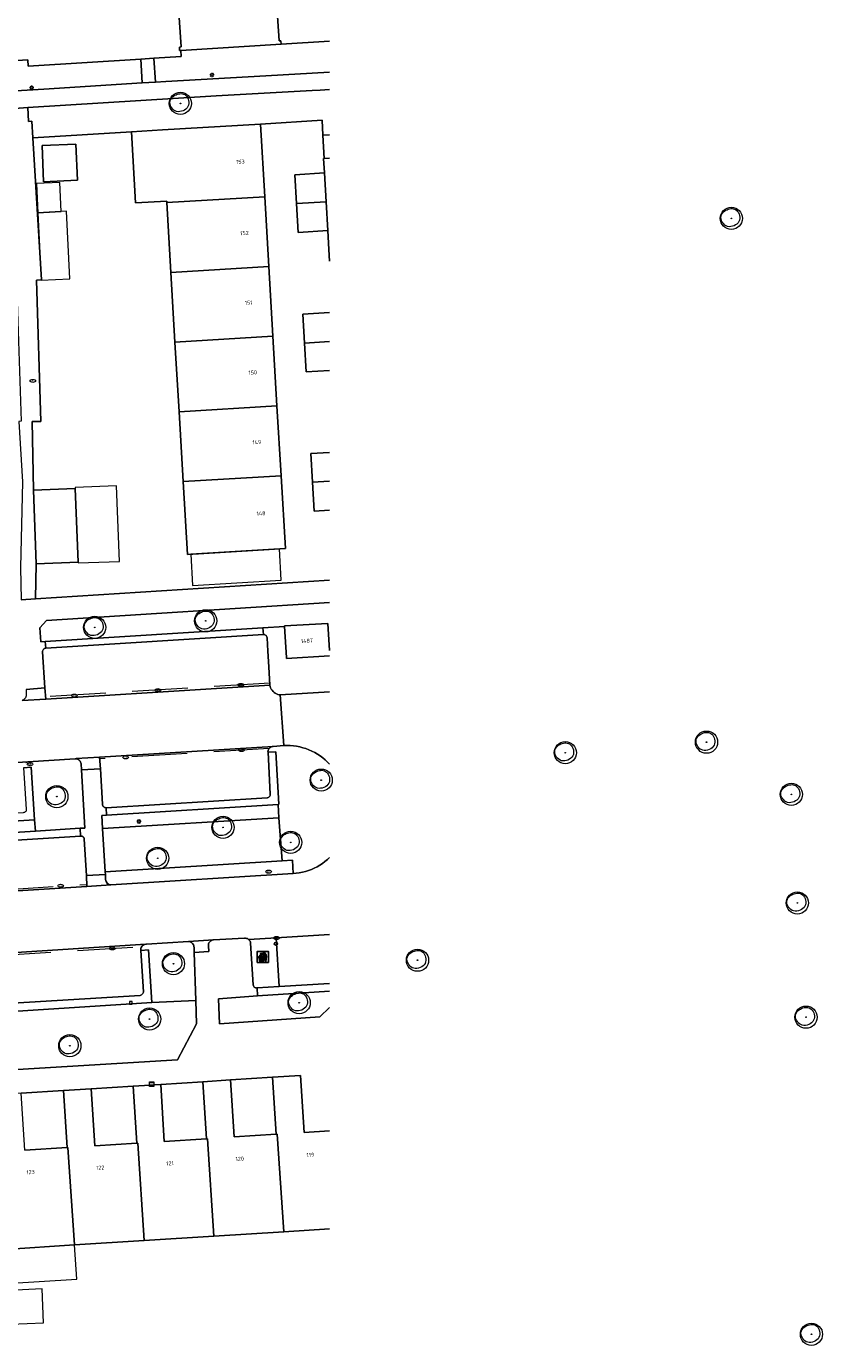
# Model space of a CAD drawing. Header units: metres. Extents: x 162108 to 162858, y 502368 to 503171.
# Tile 21 of 39: x 162766 to 162838, y 502707 to 502826. Entities that reach past the tile are written whole.
import ezdxf
from ezdxf.enums import TextEntityAlignment as Align

# ---------------------------------------------------------------- set-up
doc = ezdxf.new("R2010")
doc.units = ezdxf.units.M
doc.linetypes.add('RI-HWA-SO', pattern=[7.4, 5, -2.4])
for name, color, linetype, lineweight, true_color in [('B-PV-GR-BEPLANTING_CULTUUR_HEESTERS-GV', 7, 'Continuous', 13, 0x99cc00), ('B-PV-GR-BEPLANTING_CULTUUR_ROOS-GV', 7, 'Continuous', 18, 0x99cc00), ('B-PV-GR-STRUIK-GV', 7, 'Continuous', 13, 0x99cc00), ('B-PV-RI-HWA_GOOT_MOLGOOT-G', 150, 'RI-HWA-SO', 18, 0x007fff), ('B-WE-GR-BOOM-S', 3, 'Continuous', 18, 0x00ff00)]:
    doc.layers.add(name, color=color, linetype=linetype, lineweight=lineweight, true_color=true_color)
for name, color, linetype, lineweight in [('B-PV-IE-AFVAL APART PLAATS-S', 7, 'Continuous', 25), ('B-PV-IE-MEUBILAIR-S', 252, 'Continuous', 13), ('B-PV-OG-BEBOUWING-GV', 7, 'Continuous', 18), ('B-PV-OG-BEBOUWING-T18', 7, 'Continuous', 18), ('B-PV-OG-BEBOUWING_LUIFEL-GV', 7, 'Continuous', 18), ('B-PV-OG-BEBOUWING_OVERBOUWING-GV', 7, 'Continuous', 18), ('B-PV-OG-TERREIN_BEGROEID-GV', 7, 'Continuous', 13), ('B-PV-OG-TERREIN_ERF-GV', 252, 'Continuous', 13), ('B-PV-VH-OPENVERHARDING_BETONSTRAATSTEEN-GV', 252, 'Continuous', 13), ('B-PV-VH-OPENVERHARDING_TEGEL-GV', 252, 'Continuous', 13)]:
    doc.layers.add(name, color=color, linetype=linetype, lineweight=lineweight)
doc.styles.add('NLCS-ISO', font='NLCS-ISO.ttf')
doc.styles.add('NLCS-ISO-M200-T18', font='NLCS-ISO.ttf', dxfattribs={"height": 1.8})

# ---------------------------------------------------------------- blocks, each defined once
blk = doc.blocks.new('SIE-AFVAL APART PLAATS-SO')
h = blk.add_hatch(color=256)
h.dxf.hatch_style = 1
h.paths.add_polyline_path([(-0.09, 0.07), (-1.76, 0.07, 0.819081), (-1.79, -0.09), (-1.4, -2.19, 0.36153), (-1.37, -2.21), (-0.47, -2.21, 0.36153), (-0.44, -2.19), (-0.05, -0.09, 0.819081)])
h.paths.add_polyline_path([(-0.16, -0.1), (-0.2, -0.33), (-0.49, -0.33), (-0.47, -0.1)], flags=16)
h.paths.add_polyline_path([(-0.55, -0.1), (-0.58, -0.33), (-0.87, -0.33), (-0.87, -0.1)], flags=16)
h.paths.add_polyline_path([(-0.22, -0.42), (-0.27, -0.73), (-0.53, -0.73), (-0.5, -0.42)], flags=16)
h.paths.add_polyline_path([(-0.58, -0.42), (-0.61, -0.73), (-0.87, -0.73), (-0.87, -0.42)], flags=16)
h.paths.add_polyline_path([(-0.95, -0.1), (-0.95, -0.33), (-1.27, -0.33), (-1.29, -0.1)], flags=16)
h.paths.add_polyline_path([(-0.95, -0.42), (-0.95, -0.73), (-1.23, -0.73), (-1.26, -0.42)], flags=16)
h.paths.add_polyline_path([(-0.29, -0.83), (-0.34, -1.09), (-0.56, -1.09), (-0.54, -0.83)], flags=16)
h.paths.add_polyline_path([(-0.62, -0.83), (-0.65, -1.09), (-0.87, -1.09), (-0.87, -0.83)], flags=16)
h.paths.add_polyline_path([(-0.95, -0.83), (-0.95, -1.09), (-1.2, -1.09), (-1.22, -0.83)], flags=16)
h.paths.add_polyline_path([(-1.35, -0.33), (-1.64, -0.33), (-1.69, -0.1), (-1.37, -0.1)], flags=16)
h.paths.add_polyline_path([(-1.34, -0.42), (-1.31, -0.73), (-1.57, -0.73), (-1.63, -0.42)], flags=16)
h.paths.add_polyline_path([(-0.36, -1.18), (-0.41, -1.44), (-0.6, -1.44), (-0.57, -1.18)], flags=16)
h.paths.add_polyline_path([(-0.65, -1.18), (-0.68, -1.44), (-0.87, -1.44), (-0.87, -1.18)], flags=16)
h.paths.add_polyline_path([(-1.3, -0.83), (-1.28, -1.09), (-1.5, -1.09), (-1.55, -0.83)], flags=16)
h.paths.add_polyline_path([(-0.95, -1.18), (-0.95, -1.44), (-1.17, -1.44), (-1.19, -1.18)], flags=16)
h.paths.add_polyline_path([(-0.42, -1.53), (-0.47, -1.79), (-0.63, -1.79), (-0.6, -1.53)], flags=16)
h.paths.add_polyline_path([(-1.27, -1.18), (-1.25, -1.44), (-1.44, -1.44), (-1.49, -1.18)], flags=16)
h.paths.add_polyline_path([(-0.69, -1.53), (-0.71, -1.79), (-0.87, -1.79), (-0.87, -1.53)], flags=16)
h.paths.add_polyline_path([(-0.95, -1.53), (-0.95, -1.79), (-1.13, -1.79), (-1.16, -1.53)], flags=16)
h.paths.add_polyline_path([(-1.24, -1.53), (-1.22, -1.79), (-1.37, -1.79), (-1.42, -1.53)], flags=16)
h.paths.add_polyline_path([(-0.49, -1.89), (-0.53, -2.13), (-0.66, -2.13), (-0.64, -1.89)], flags=16)
h.paths.add_polyline_path([(-0.72, -1.89), (-0.74, -2.13), (-0.87, -2.13), (-0.87, -1.89)], flags=16)
h.paths.add_polyline_path([(-0.95, -1.89), (-0.95, -2.13), (-1.1, -2.13), (-1.12, -1.89)], flags=16)
h.paths.add_polyline_path([(-1.21, -1.89), (-1.18, -2.13), (-1.31, -2.13), (-1.35, -1.89)], flags=16)
h.paths.add_polyline_path([(-0.19, 0.78, -0.01173), (-0.3, 0.78, -0.148797), (-0.42, 1.03, -0.136076), (-0.69, 0.87), (-0.78, 0.85, -0.038293), (-1.14, 0.96), (-1.19, 0.81, -0.243822), (-1.56, 0.45, 0.344326), (-1, 0.22, -0.139345), (-0.6, 0.22, 0.618436), (-0.56, 0.27, -0.441494), (-0.47, 0.44, 0.309048)])
h.paths.add_polyline_path([(-0.49, 0.51, 0.351556), (-0.64, 0.31, 0.121061), (-1.02, 0.29, -0.288745), (-1.45, 0.42, 0.203599), (-1.12, 0.79), (-1.09, 0.87, 0.083075), (-0.28, 0.71, -0.242261)], flags=16)
h.paths.add_polyline_path([(-0.4, 0.79, -0.023345), (-0.63, 0.82, 0.07081), (-0.46, 0.9, 0.059965)], flags=16)
h.paths.add_polyline_path([(1.12, 1.48), (-1.07, 1.48, 0.860559), (-1.08, 1.42), (0.29, 1, -0.146703), (0.53, 0.28, 0.421968), (0.56, 0.25), (1.6, 0.31, 0.450293), (1.63, 0.34, 0.122241)])
h.paths.add_polyline_path([(0.26, 1.93, 1), (1.07, 1.93, 1)])
h.paths.add_polyline_path([(1.65, 0.15, 0.429303), (1.62, 0.18), (0.55, 0.23, 0.38429), (0.51, 0.2), (0.16, -2.16, 0.83726), (0.22, -2.18), (0.99, -0.78, -0.688204), (1.05, -0.78), (1.36, -2.14, 0.84934), (1.42, -2.14)])
for p, q in [((-0.09, 0.07), (-1.76, 0.07)), ((-1.4, -2.19), (-1.79, -0.09)), ((-1.37, -0.1), (-1.69, -0.1)), ((-1.64, -0.33), (-1.69, -0.1)), ((-1.64, -0.33), (-1.35, -0.33)), ((-1.63, -0.42), (-1.34, -0.42)), ((-1.57, -0.73), (-1.63, -0.42)), ((-1.57, -0.73), (-1.31, -0.73)), ((-1.55, -0.83), (-1.3, -0.83)), ((-1.5, -1.09), (-1.55, -0.83)), ((-1.5, -1.09), (-1.28, -1.09)), ((-1.49, -1.18), (-1.27, -1.18)), ((-1.44, -1.44), (-1.49, -1.18)), ((-1.44, -1.44), (-1.25, -1.44)), ((-1.42, -1.53), (-1.24, -1.53)), ((-1.37, -1.79), (-1.42, -1.53)), ((-1.37, -1.79), (-1.22, -1.79)), ((-1.37, -2.21), (-0.47, -2.21)), ((-1.31, -2.13), (-1.35, -1.89)), ((-1.35, -1.89), (-1.21, -1.89)), ((-1.31, -2.13), (-1.18, -2.13)), ((-0.95, -0.1), (-1.29, -0.1)), ((-1.27, -0.33), (-0.95, -0.33)), ((-1.26, -0.42), (-0.95, -0.42)), ((-1.23, -0.73), (-0.95, -0.73)), ((-1.22, -0.83), (-0.95, -0.83)), ((-1.2, -1.09), (-0.95, -1.09)), ((-1.19, -1.18), (-0.95, -1.18)), ((-1.17, -1.44), (-0.95, -1.44)), ((-1.16, -1.53), (-0.95, -1.53)), ((-1.13, -1.79), (-0.95, -1.79)), ((-1.12, -1.89), (-0.95, -1.89)), ((-1.1, -2.13), (-0.95, -2.13)), ((-0.95, -0.1), (-0.95, -0.33)), ((-0.95, -0.42), (-0.95, -0.73)), ((-0.95, -0.83), (-0.95, -1.09)), ((-0.95, -1.18), (-0.95, -1.44)), ((-0.95, -1.53), (-0.95, -1.79)), ((-0.95, -1.89), (-0.95, -2.13)), ((-0.87, -0.1), (-0.87, -0.33)), ((-0.55, -0.1), (-0.87, -0.1)), ((-0.87, -0.33), (-0.58, -0.33)), ((-0.87, -0.42), (-0.87, -0.73)), ((-0.87, -0.42), (-0.58, -0.42)), ((-0.87, -0.73), (-0.61, -0.73)), ((-0.87, -0.83), (-0.62, -0.83)), ((-0.87, -0.83), (-0.87, -1.09)), ((-0.87, -1.09), (-0.65, -1.09)), ((-0.87, -1.18), (-0.65, -1.18)), ((-0.87, -1.18), (-0.87, -1.44)), ((-0.87, -1.44), (-0.68, -1.44)), ((-0.87, -1.53), (-0.69, -1.53)), ((-0.87, -1.53), (-0.87, -1.79)), ((-0.87, -1.79), (-0.71, -1.79)), ((-0.87, -1.89), (-0.87, -2.13)), ((-0.87, -1.89), (-0.72, -1.89)), ((-0.87, -2.13), (-0.74, -2.13)), ((-0.66, -2.13), (-0.53, -2.13)), ((-0.64, -1.89), (-0.49, -1.89)), ((-0.63, -1.79), (-0.47, -1.79)), ((-0.6, -1.44), (-0.41, -1.44)), ((-0.6, -1.53), (-0.42, -1.53)), ((-0.57, -1.18), (-0.36, -1.18)), ((-0.56, -1.09), (-0.34, -1.09)), ((-0.54, -0.83), (-0.29, -0.83)), ((-0.53, -0.73), (-0.27, -0.73)), ((-0.53, -2.13), (-0.49, -1.89)), ((-0.5, -0.42), (-0.22, -0.42)), ((-0.49, -0.33), (-0.2, -0.33)), ((-0.16, -0.1), (-0.47, -0.1)), ((-0.47, -1.79), (-0.42, -1.53)), ((-0.44, -2.19), (-0.05, -0.09)), ((-0.41, -1.44), (-0.36, -1.18)), ((-0.34, -1.09), (-0.29, -0.83)), ((-0.27, -0.73), (-0.22, -0.42)), ((-0.2, -0.33), (-0.16, -0.1))]:
    blk.add_line(p, q)
blk.add_lwpolyline([(-2.5, -2.51), (2.5, -2.51), (2.5, 2.49), (-2.5, 2.49)], close=True)
for points in [[(-0.78, 0.85, -0.038293), (-1.14, 0.96), (-1.19, 0.81, -0.243822), (-1.56, 0.45, 0.344326), (-1, 0.22, -0.139345), (-0.6, 0.22, 0.618436), (-0.56, 0.27, -0.441494), (-0.47, 0.44, 0.309048), (-0.19, 0.78, -0.01173), (-0.3, 0.78, -0.01173)], [(-0.78, 0.85), (-0.69, 0.87, 0.136076), (-0.42, 1.03, 0.156405), (-0.29, 0.77)], [(-0.78, 0.85), (-0.69, 0.87, 0.136076), (-0.42, 1.03, 0.148797), (-0.3, 0.78, 0.148797)], [(-0.63, 0.82, 0.07081), (-0.46, 0.9, 0.059965), (-0.4, 0.79, 0.059965)], [(-0.4, 0.79, -0.023345), (-0.63, 0.82)]]:
    blk.add_lwpolyline(points, format="xyb")
for points in [[(-1.09, 0.87), (-1.12, 0.79, -0.203599), (-1.45, 0.42, 0.288745), (-1.02, 0.29, -0.121061), (-0.64, 0.31, -0.351556), (-0.49, 0.51, 0.242261), (-0.28, 0.71, -0.083075)], [(-1.07, 1.48), (1.12, 1.48, -0.122241), (1.63, 0.34, -0.450293), (1.6, 0.31), (0.56, 0.25, -0.421968), (0.53, 0.28, 0.146703), (0.29, 1), (-1.08, 1.42, -0.860559)], [(0.55, 0.23), (1.62, 0.18, -0.429303), (1.65, 0.15), (1.42, -2.14, -0.84934), (1.36, -2.14), (1.05, -0.78, 0.688204), (0.99, -0.78), (0.22, -2.18, -0.83726), (0.16, -2.16), (0.51, 0.2, -0.38429)]]:
    blk.add_lwpolyline(points, format="xyb", close=True)
for points in [[(-1.35, -0.33), (-1.37, -0.1)], [(-1.31, -0.73), (-1.34, -0.42)], [(-1.28, -1.09), (-1.3, -0.83)], [(-1.27, -0.33), (-1.29, -0.1)], [(-1.25, -1.44), (-1.27, -1.18)], [(-1.23, -0.73), (-1.26, -0.42)], [(-1.22, -1.79), (-1.24, -1.53)], [(-1.2, -1.09), (-1.22, -0.83)], [(-1.18, -2.13), (-1.21, -1.89)], [(-1.17, -1.44), (-1.19, -1.18)], [(-1.18, -2.22), (-1.18, -2.21)], [(-1.13, -1.79), (-1.16, -1.53)], [(-1.1, -2.13), (-1.12, -1.89)], [(-0.74, -2.13), (-0.72, -1.89)], [(-0.71, -1.79), (-0.69, -1.53)], [(-0.68, -1.44), (-0.65, -1.18)], [(-0.66, -2.13), (-0.64, -1.89)], [(-0.65, -1.09), (-0.62, -0.83)], [(-0.63, -1.79), (-0.6, -1.53)], [(-0.61, -0.73), (-0.58, -0.42)], [(-0.6, -1.44), (-0.57, -1.18)], [(-0.58, -0.33), (-0.55, -0.1)], [(-0.56, -1.09), (-0.54, -0.83)], [(-0.53, -0.73), (-0.5, -0.42)], [(-0.49, -0.33), (-0.47, -0.1)]]:
    blk.add_lwpolyline(points)
blk.add_circle((0.66, 1.93), 0.401)
for centre, radius, start, end in [((-1.76, -0.01), 0.0869, 90, 247.28103), ((-0.09, -0.01), 0.0869, 292.71897, 90), ((-1.37, -2.18), 0.0318, 190.49429, 270), ((-0.47, -2.18), 0.0318, 270, 349.50571)]:
    blk.add_arc(centre, radius, start, end)
blk = doc.blocks.new('SIE-MEUBILAIR_BORD_VERKEER-SO')
blk.add_lwpolyline([(-0.5625, -0.5625), (0.5625, -0.5625), (0.5625, 0.5625), (-0.5625, 0.5625)], close=True)
at = {"style": 'NLCS-ISO'}
blk.add_text('vb', height=0.75, dxfattribs=at).set_placement((0, 0), align=Align.MIDDLE_CENTER)
blk = doc.blocks.new('SIE-MEUBILAIR_KAST_TELECOM-SO')
for points in [[(-1, 1), (1, 1), (1, 0.84), (-1, 0.84)], [(-1, 0.76), (1, 0.76), (1, -1), (-1, -1)]]:
    blk.add_lwpolyline(points, close=True)
at = {"style": 'NLCS-ISO'}
blk.add_text('tele', height=0.75, dxfattribs=at).set_placement((0, 0), align=Align.MIDDLE_CENTER)
blk = doc.blocks.new('SIE-MEUBILAIR_PAAL_LICHTMAST-SO')
for points in [[(-0.62, 0), (-1, 0)], [(-0.71, 0.71), (-0.44, 0.44)], [(0, 1), (0, 0.62)], [(0.44, 0.44), (0.71, 0.71)], [(1, 0), (0.62, 0)], [(-0.71, -0.71), (-0.44, -0.44)], [(0, -0.62), (0, -1)], [(0.44, -0.44), (0.71, -0.71)]]:
    blk.add_lwpolyline(points)
blk.add_circle((0, 0), 0.5)
blk = doc.blocks.new('SIE-MEUBILAIR_PAAL_AFSLUITPAAL-SO')
blk.add_circle((0, 0), 0.75)
at = {"style": 'NLCS-ISO'}
blk.add_text('af', height=0.75, dxfattribs=at).set_placement((0, 0.05), align=Align.MIDDLE_CENTER)
blk = doc.blocks.new('SIE-MEUBILAIR_PUT_KOLK-SO')
blk.add_ellipse((0, 0), major_axis=(1.25, 0), ratio=0.54)
at = {"style": 'NLCS-ISO'}
blk.add_text('klk', height=0.75, dxfattribs=at).set_placement((0.03, 0), align=Align.MIDDLE_CENTER)
blk = doc.blocks.new('SIE-MEUBILAIR_PUT_RIOOLPUT-SO')
blk.add_ellipse((0, 0), major_axis=(1.25, 0), ratio=0.54)
at = {"style": 'NLCS-ISO'}
blk.add_text('ri', height=0.75, dxfattribs=at).set_placement((-0.04, 0.07), align=Align.MIDDLE_CENTER)
blk = doc.blocks.new('SGR-BOOM_03')
blk.add_lwpolyline([(2.39, 3.6), (2.81, 3.14), (3.17, 2.6), (3.46, 1.98), (3.66, 1.31), (3.77, 0.62), (3.77, -0.08), (3.65, -0.77), (3.39, -1.41), (3, -2), (2.49, -2.52), (1.88, -2.96), (1.21, -3.31), (0.49, -3.56), (-0.26, -3.7), (-0.99, -3.72), (-1.7, -3.6), (-2.35, -3.35), (-2.94, -2.98), (-3.46, -2.51), (-3.9, -1.97), (-4.25, -1.38), (-4.52, -0.76), (-4.68, -0.13), (-4.73, 0.48), (-4.67, 1.06), (-4.5, 1.6), (-4.24, 2.1), (-3.91, 2.55), (-3.5, 2.97), (-3.03, 3.33), (-2.53, 3.65), (-1.98, 3.92), (-1.42, 4.14), (-0.84, 4.29), (-0.26, 4.39), (0.31, 4.41), (0.87, 4.35), (1.41, 4.2), (1.92, 3.95)], close=True)
for radius in [5, 0.15]:
    blk.add_circle((0, 0), radius)

msp = doc.modelspace()

# ---------------------------------------------------------------- linework, layer by layer
at = {"layer": 'B-PV-GR-BEPLANTING_CULTUUR_HEESTERS-GV'}
for points in [[(162793.69, 502824.44), (162789.32, 502824.16), (162780.31, 502823.6), (162780.34, 502823.07), (162777.87, 502822.9)], [(162777.87, 502822.9), (162778, 502820.76), (162778.96, 502820.82), (162787.94, 502821.32), (162793.69, 502821.66)], [(162793.69, 502820.09), (162792.84, 502820.04), (162792.11, 502819.99), (162783.47, 502819.5), (162766.52, 502818.45)], [(162766.52, 502818.45), (162766.59, 502817.21), (162766.88, 502817.24), (162766.97, 502815.74), (162775.85, 502816.28), (162778.65, 502816.44), (162787.46, 502816.97), (162793.01, 502817.31), (162793.09, 502815.96), (162793.69, 502816)], [(162793.69, 502773.85), (162768.21, 502772.24), (162767.61, 502771.57), (162767.7, 502770.33), (162768.09, 502770.34)], [(162768.09, 502770.34), (162787.69, 502771.58), (162789.63, 502771.7), (162789.63, 502771.75), (162793.54, 502771.98), (162793.69, 502769.54)], [(162793.69, 502759.3), (162793.51, 502759.49), (162793.3, 502759.68), (162793.07, 502759.87), (162792.84, 502760.04), (162792.6, 502760.2), (162792.35, 502760.34), (162792.09, 502760.48), (162791.83, 502760.59), (162791.55, 502760.7), (162791.28, 502760.78), (162791, 502760.85), (162790.71, 502760.91), (162790.43, 502760.95), (162790.14, 502760.97), (162789.85, 502760.98), (162789.58, 502760.98), (162788.6, 502760.89), (162788.51, 502760.88), (162788.43, 502760.85), (162788.35, 502760.81), (162788.29, 502760.75), (162788.23, 502760.69), (162788.19, 502760.61), (162788.16, 502760.53), (162788.14, 502760.45), (162788.15, 502760.38)], [(162788.15, 502760.38), (162788.86, 502760.41), (162789.13, 502755.68), (162789.06, 502755.67), (162789.13, 502754.47), (162789.42, 502750.59), (162790.36, 502750.65), (162790.4, 502749.44), (162790.68, 502749.46), (162790.96, 502749.5), (162791.24, 502749.55), (162791.52, 502749.62), (162791.79, 502749.71), (162792.05, 502749.81), (162792.31, 502749.92), (162792.57, 502750.05), (162792.81, 502750.19), (162793.05, 502750.35), (162793.27, 502750.52), (162793.49, 502750.7), (162793.69, 502750.88)]]:
    msp.add_lwpolyline(points, dxfattribs=at)
for points in [[(162776.81, 502820.68), (162776.68, 502822.83), (162766.56, 502822.19), (162766.52, 502822.76), (162749.22, 502821.7), (162740.09, 502821.18), (162731.12, 502820.67), (162731.05, 502821.79), (162730.14, 502821.73), (162730.39, 502817.86), (162767.97, 502820.12)], [(162776.68, 502742.51), (162777.39, 502742.57), (162777.68, 502737.81), (162781.64, 502738.01), (162781.49, 502742.33), (162781.49, 502742.82), (162781.48, 502742.84), (162781.47, 502742.93), (162781.43, 502743.02), (162781.38, 502743.1), (162781.32, 502743.17), (162781.25, 502743.23), (162781.17, 502743.28), (162781.08, 502743.31), (162780.98, 502743.33), (162777.21, 502743.08), (162777.14, 502743.07), (162777.05, 502743.06), (162776.97, 502743.03), (162776.89, 502742.99), (162776.82, 502742.93), (162776.77, 502742.86), (162776.72, 502742.78), (162776.69, 502742.7), (162776.68, 502742.61), (162776.68, 502742.53)]]:
    msp.add_lwpolyline(points, close=True, dxfattribs=at)
at = {"layer": 'B-PV-GR-BEPLANTING_CULTUUR_ROOS-GV'}
for points in [[(162773.25, 502753.49), (162789.13, 502754.47), (162789.06, 502755.67), (162773.61, 502754.69), (162773.17, 502754.66)], [(162748.05, 502753.09), (162748.12, 502752.07), (162767.21, 502753.27), (162767.13, 502754.28)]]:
    msp.add_lwpolyline(points, close=True, dxfattribs=at)
at = {"layer": 'B-PV-GR-STRUIK-GV'}
msp.add_lwpolyline([(162793.69, 502738.83), (162787.21, 502738.41), (162783.69, 502738.16), (162783.79, 502735.91), (162792.82, 502736.52), (162793.69, 502737.38)], dxfattribs=at)
at = {"layer": 'B-PV-OG-BEBOUWING-GV'}
for points in [[(162780.19, 502823.59), (162780.31, 502823.6), (162789.32, 502824.16), (162789.3, 502824.48), (162789.14, 502824.47), (162788.73, 502830.71), (162779.92, 502830.13), (162780.33, 502823.92), (162780.17, 502823.91)], [(162778.65, 502816.44), (162775.85, 502816.28), (162776.22, 502809.87), (162779.03, 502810.03), (162779.04, 502809.89), (162787.85, 502810.41), (162787.46, 502816.97)], [(162767.8, 502815.03), (162767.94, 502811.78), (162770.99, 502811.91), (162770.85, 502815.16)], [(162788.21, 502804.13), (162787.85, 502810.41), (162779.04, 502809.89), (162779.41, 502803.61)], [(162788.58, 502797.85), (162788.21, 502804.13), (162779.41, 502803.61), (162779.77, 502797.33)], [(162779.77, 502797.33), (162780.14, 502791.05), (162788.95, 502791.57), (162788.58, 502797.85)], [(162789.32, 502785.29), (162788.95, 502791.57), (162780.14, 502791.05), (162780.51, 502784.77)], [(162780.51, 502784.77), (162780.9, 502778.19), (162789.71, 502778.72), (162789.32, 502785.29)], [(162767.02, 502783.98), (162767.27, 502777.35), (162771.04, 502777.49), (162770.79, 502784.13)], [(162788.96, 502725.95), (162788.89, 502725.95), (162785.1, 502725.71), (162784.77, 502730.84), (162782.27, 502730.68), (162782.62, 502725.55), (162782.69, 502725.55), (162783.28, 502716.78), (162789.56, 502717.17)], [(162763.79, 502724.35), (162763.86, 502724.36), (162764.45, 502715.58), (162770.72, 502715.98), (162770.13, 502724.76), (162770.06, 502724.75), (162766.26, 502724.51), (162765.93, 502729.64), (162763.44, 502729.48)], [(162772.22, 502730.04), (162769.72, 502729.88), (162770.06, 502724.75), (162770.13, 502724.76), (162770.72, 502715.98), (162777, 502716.38), (162776.41, 502725.16), (162776.34, 502725.15), (162772.54, 502724.91)], [(162778.48, 502730.44), (162777.82, 502730.4), (162777.52, 502730.38), (162775.99, 502730.28), (162776.34, 502725.15), (162776.41, 502725.16), (162777, 502716.38), (162783.28, 502716.78), (162782.69, 502725.55), (162782.62, 502725.55), (162778.81, 502725.31)]]:
    msp.add_lwpolyline(points, close=True, dxfattribs=at)
for points in [[(162793.23, 502812.57), (162790.55, 502812.4), (162790.7, 502809.81)], [(162793.38, 502809.96), (162793.23, 502812.57)], [(162793.38, 502809.96), (162790.7, 502809.81)], [(162790.7, 502809.81), (162793.38, 502809.96)], [(162790.7, 502809.81), (162790.85, 502807.21), (162793.53, 502807.37)], [(162793.53, 502807.37), (162793.38, 502809.96)], [(162793.69, 502799.98), (162791.27, 502799.83), (162791.42, 502797.24)], [(162793.69, 502797.37), (162791.42, 502797.24)], [(162791.42, 502797.24), (162793.69, 502797.37)], [(162791.42, 502797.24), (162791.57, 502794.64), (162793.69, 502794.77)], [(162793.69, 502787.39), (162791.99, 502787.28), (162792.14, 502784.69)], [(162793.69, 502784.78), (162792.14, 502784.69)], [(162792.14, 502784.69), (162793.69, 502784.78)], [(162792.14, 502784.69), (162792.29, 502782.1), (162793.69, 502782.19)], [(162793.69, 502769.54), (162793.54, 502771.98), (162789.63, 502771.75), (162789.63, 502771.7)], [(162789.63, 502771.7), (162789.8, 502768.91), (162789.8, 502768.83), (162793.69, 502769.07)], [(162793.69, 502726.25), (162791.39, 502726.11), (162791.06, 502731.24), (162788.55, 502731.08), (162788.89, 502725.95), (162788.96, 502725.95), (162789.56, 502717.17), (162793.69, 502717.43)]]:
    msp.add_lwpolyline(points, dxfattribs=at)
at = {"layer": 'B-PV-OG-BEBOUWING_LUIFEL-GV'}
for points in [[(162767.43, 502808.98), (162769.52, 502809.08), (162769.39, 502811.71), (162767.3, 502811.61)], [(162767.43, 502808.98), (162767.73, 502802.9), (162770.3, 502803.03), (162770, 502809.11)], [(162770.79, 502784.23), (162770.79, 502784.13), (162771.04, 502777.49), (162771.04, 502777.43), (162774.76, 502777.57), (162774.51, 502784.38)], [(162781.19, 502778.21), (162781.36, 502775.39), (162789.34, 502775.87), (162789.17, 502778.69)], [(162764.45, 502715.58), (162764.64, 502712.51), (162770.92, 502712.9), (162770.72, 502715.98)]]:
    msp.add_lwpolyline(points, close=True, dxfattribs=at)
at = {"layer": 'B-PV-OG-BEBOUWING_OVERBOUWING-GV'}
msp.add_lwpolyline([(162764.85, 502711.88), (162764.98, 502708.84), (162767.94, 502708.97), (162767.8, 502712.01)], close=True, dxfattribs=at)
at = {"layer": 'B-PV-OG-TERREIN_BEGROEID-GV'}
msp.add_lwpolyline([(162766.13, 502758.98), (162766.83, 502759.04), (162767.13, 502754.28), (162767.21, 502753.27), (162771.22, 502753.52), (162771.64, 502753.53), (162771.34, 502758.78), (162771.32, 502759.32), (162771.3, 502759.41), (162771.27, 502759.49), (162771.23, 502759.57), (162771.17, 502759.64), (162771.11, 502759.7), (162771.03, 502759.75), (162770.95, 502759.78), (162770.86, 502759.79), (162770.82, 502759.79), (162770.77, 502759.79), (162766.51, 502759.52), (162766.43, 502759.49), (162766.35, 502759.46)], dxfattribs=at)
for points in [[(162773.49, 502749.59), (162789.42, 502750.59), (162789.13, 502754.47), (162773.25, 502753.49)], [(162781.64, 502738.01), (162777.68, 502737.81), (162764.22, 502736.96), (162763.83, 502736.94), (162764.08, 502732.55), (162764.61, 502731.72), (162780.01, 502732.67), (162781.72, 502735.91)]]:
    msp.add_lwpolyline(points, close=True, dxfattribs=at)
at = {"layer": 'B-PV-OG-TERREIN_ERF-GV'}
for points in [[(162787.05, 502855.82), (162787.47, 502849.54), (162787.89, 502843.27), (162788.31, 502836.99), (162788.73, 502830.71), (162789.14, 502824.47), (162789.3, 502824.48), (162789.32, 502824.16), (162793.69, 502824.44)], [(162748.67, 502828.27), (162749.05, 502822.01), (162749.2, 502822.02), (162749.22, 502821.7), (162766.52, 502822.76), (162766.56, 502822.19), (162776.68, 502822.83), (162777.87, 502822.9), (162780.34, 502823.07), (162780.31, 502823.6), (162780.19, 502823.59), (162780.17, 502823.91), (162780.33, 502823.92), (162779.92, 502830.13)], [(162793.69, 502804.62), (162793.62, 502805.68), (162793.53, 502807.37), (162790.85, 502807.21), (162790.7, 502809.81), (162790.55, 502812.4), (162793.23, 502812.57), (162793.15, 502813.86), (162793.2, 502813.87), (162793.09, 502815.96), (162793.01, 502817.31), (162787.46, 502816.97), (162787.85, 502810.41), (162788.21, 502804.13), (162788.58, 502797.85), (162788.95, 502791.57), (162789.32, 502785.29), (162789.71, 502778.72), (162780.9, 502778.19), (162780.51, 502784.77), (162780.14, 502791.05), (162779.77, 502797.33), (162779.41, 502803.61), (162779.04, 502809.89), (162779.03, 502810.03), (162776.22, 502809.87), (162775.85, 502816.28), (162766.97, 502815.74), (162767.74, 502802.93), (162767.3, 502802.9), (162767.69, 502790.18), (162766.92, 502790.16), (162767.02, 502783.98), (162770.79, 502784.13), (162771.04, 502777.49), (162767.27, 502777.35), (162767.2, 502774.19), (162793.69, 502775.86)], [(162793.69, 502794.77), (162791.57, 502794.64), (162791.42, 502797.24), (162791.27, 502799.83), (162793.69, 502799.98)], [(162793.69, 502782.19), (162792.29, 502782.1), (162792.14, 502784.69), (162791.99, 502787.28), (162793.69, 502787.39)], [(162782.27, 502730.68), (162778.48, 502730.44)], [(162782.62, 502725.55), (162782.27, 502730.68)], [(162788.55, 502731.08), (162784.77, 502730.84)], [(162784.77, 502730.84), (162785.1, 502725.71)], [(162788.89, 502725.95), (162788.55, 502731.08)], [(162769.72, 502729.88), (162765.93, 502729.64)], [(162770.06, 502724.75), (162769.72, 502729.88)], [(162775.99, 502730.28), (162772.22, 502730.04)], [(162772.22, 502730.04), (162772.54, 502724.91)], [(162776.34, 502725.15), (162775.99, 502730.28)], [(162778.48, 502730.44), (162778.81, 502725.31), (162782.62, 502725.55)], [(162785.1, 502725.71), (162788.89, 502725.95)], [(162766.26, 502724.51), (162770.06, 502724.75)], [(162772.54, 502724.91), (162776.34, 502725.15)], [(162793.69, 502717.43), (162789.56, 502717.17), (162783.28, 502716.78), (162777, 502716.38), (162770.72, 502715.98), (162764.45, 502715.58), (162758.17, 502715.19), (162751.89, 502714.79), (162745.61, 502714.39), (162745.87, 502710.58), (162745.55, 502710.56), (162745.54, 502710.72), (162738.52, 502710.28), (162731.44, 502709.83), (162724.35, 502709.38), (162717.27, 502708.92), (162710.23, 502708.48), (162710.24, 502708.32), (162710.07, 502708.31), (162710.77, 502697.28)]]:
    msp.add_lwpolyline(points, dxfattribs=at)
msp.add_lwpolyline([(162767.8, 502815.03), (162770.85, 502815.16), (162770.99, 502811.91), (162767.94, 502811.78)], close=True, dxfattribs=at)
at = {"layer": 'B-PV-RI-HWA_GOOT_MOLGOOT-G'}
for points in [[(162788.3, 502766.59), (162768.11, 502765.36)], [(162788.26, 502760.72), (162772.99, 502759.77)], [(162749.04, 502747.01), (162771.83, 502748.46)], [(162788.87, 502743.64), (162793.69, 502743.94)], [(162763.59, 502742.04), (162776.77, 502742.87)], [(162786.42, 502743.49), (162788.87, 502743.64)]]:
    msp.add_lwpolyline(points, dxfattribs=at)
at = {"layer": 'B-PV-VH-OPENVERHARDING_BETONSTRAATSTEEN-GV'}
for points in [[(162768.06, 502766.17), (162768.13, 502765.16), (162788.31, 502766.42), (162788.21, 502768.08), (162788.12, 502769.49), (162788.06, 502770.69), (162788.05, 502770.76), (162788.02, 502770.82), (162787.98, 502770.88), (162787.93, 502770.92), (162787.86, 502770.96), (162787.8, 502770.98), (162787.74, 502770.98), (162768.14, 502769.75), (162768.07, 502769.74), (162768, 502769.71), (162767.95, 502769.66), (162767.9, 502769.6), (162767.87, 502769.54), (162767.85, 502769.47), (162767.85, 502769.42)], [(162766.02, 502765.04), (162768.13, 502765.16), (162768.06, 502766.17), (162766.36, 502766.03), (162766.37, 502765.53), (162766.37, 502765.45), (162766.35, 502765.36), (162766.31, 502765.28), (162766.26, 502765.2), (162766.2, 502765.14), (162766.13, 502765.09), (162766.05, 502765.05)], [(162773.05, 502758.88), (162773.23, 502755.68), (162773.24, 502755.62), (162773.26, 502755.55), (162773.3, 502755.49), (162773.36, 502755.44), (162773.42, 502755.4), (162773.49, 502755.38), (162773.56, 502755.37), (162788.07, 502756.27), (162788.09, 502756.27), (162788.15, 502756.28), (162788.21, 502756.31), (162788.26, 502756.35), (162788.3, 502756.4), (162788.33, 502756.46), (162788.34, 502756.52), (162788.33, 502756.59), (162788.15, 502760.38), (162788.14, 502760.45), (162788.16, 502760.53), (162788.19, 502760.61), (162788.23, 502760.69), (162788.29, 502760.75), (162788.35, 502760.81), (162788.43, 502760.85), (162788.51, 502760.88), (162788.6, 502760.89), (162772.98, 502759.92)], [(162771.34, 502758.78), (162773.05, 502758.88), (162772.98, 502759.92), (162770.86, 502759.8), (162770.82, 502759.79), (162770.86, 502759.79), (162770.95, 502759.78), (162771.03, 502759.75), (162771.11, 502759.7), (162771.17, 502759.64), (162771.23, 502759.57), (162771.27, 502759.49), (162771.3, 502759.41), (162771.32, 502759.32)], [(162781.49, 502742.33), (162782.83, 502742.41), (162782.78, 502742.93), (162782.78, 502743.02), (162782.8, 502743.11), (162782.83, 502743.19), (162782.88, 502743.27), (162782.94, 502743.33), (162783.01, 502743.39), (162783.09, 502743.43), (162783.17, 502743.46), (162783.23, 502743.46), (162780.98, 502743.33), (162781.08, 502743.31), (162781.17, 502743.28), (162781.25, 502743.23), (162781.32, 502743.17), (162781.38, 502743.1), (162781.43, 502743.02), (162781.47, 502742.93), (162781.48, 502742.84), (162781.49, 502742.82)], [(162787.17, 502739.13), (162789.15, 502739.25), (162788.87, 502743.64), (162786.42, 502743.49), (162786.43, 502743.48), (162786.49, 502743.41), (162786.53, 502743.34), (162786.56, 502743.26), (162786.57, 502743.17), (162786.81, 502739.4), (162786.83, 502739.33), (162786.86, 502739.27), (162786.91, 502739.21), (162786.97, 502739.17), (162787.03, 502739.14), (162787.1, 502739.13), (162787.14, 502739.12)]]:
    msp.add_lwpolyline(points, close=True, dxfattribs=at)
for points in [[(162748.02, 502758.35), (162766.51, 502759.52), (162770.77, 502759.79), (162770.82, 502759.79), (162770.86, 502759.8), (162772.98, 502759.92), (162788.6, 502760.89), (162789.58, 502760.98), (162789.25, 502765.53), (162789.16, 502765.55), (162789.04, 502765.58), (162788.91, 502765.62), (162788.8, 502765.69), (162788.69, 502765.76), (162788.6, 502765.85), (162788.51, 502765.95), (162788.44, 502766.05), (162788.38, 502766.17), (162788.34, 502766.29), (162788.31, 502766.42), (162768.13, 502765.16), (162766.02, 502765.04)], [(162793.69, 502765.81), (162789.25, 502765.53)], [(162789.25, 502765.53), (162789.58, 502760.98), (162789.85, 502760.98), (162790.14, 502760.97), (162790.43, 502760.95), (162790.71, 502760.91), (162791, 502760.85), (162791.28, 502760.78), (162791.55, 502760.7), (162791.83, 502760.59), (162792.09, 502760.48), (162792.35, 502760.34), (162792.6, 502760.2), (162792.84, 502760.04), (162793.07, 502759.87), (162793.3, 502759.68), (162793.51, 502759.49), (162793.69, 502759.3)], [(162766.35, 502759.46), (162766.43, 502759.49), (162766.51, 502759.52), (162748.02, 502758.35)], [(162748.7, 502746.82), (162771.84, 502748.28), (162771.79, 502749.26), (162771.59, 502752.53), (162771.59, 502752.55), (162771.58, 502752.62), (162771.55, 502752.68), (162771.51, 502752.73), (162771.46, 502752.78), (162771.4, 502752.8), (162771.33, 502752.82), (162771.27, 502752.81), (162749.17, 502751.42)], [(162793.69, 502750.88), (162793.49, 502750.7), (162793.27, 502750.52), (162793.05, 502750.35), (162792.81, 502750.19), (162792.57, 502750.05), (162792.31, 502749.92), (162792.05, 502749.81), (162791.79, 502749.71), (162791.52, 502749.62), (162791.24, 502749.55), (162790.96, 502749.5), (162790.68, 502749.46), (162790.4, 502749.44), (162774, 502748.42), (162771.84, 502748.28), (162748.7, 502746.82)], [(162773.52, 502748.9), (162773.5, 502749.35), (162771.79, 502749.26), (162771.84, 502748.28)], [(162771.84, 502748.28), (162774, 502748.42)], [(162763.58, 502742.22), (162777.14, 502743.07), (162777.21, 502743.08), (162780.98, 502743.33), (162783.23, 502743.46), (162786.04, 502743.61), (162786.12, 502743.62), (162786.21, 502743.6), (162786.29, 502743.58), (162786.37, 502743.53), (162786.42, 502743.49), (162788.87, 502743.64), (162793.69, 502743.94)], [(162793.69, 502743.94), (162788.87, 502743.64)], [(162764.19, 502737.69), (162776.62, 502738.46), (162776.7, 502738.48), (162776.76, 502738.51), (162776.82, 502738.56), (162776.87, 502738.62), (162776.9, 502738.69), (162776.92, 502738.76), (162776.92, 502738.79), (162776.68, 502742.51), (162776.68, 502742.53), (162776.68, 502742.61), (162776.69, 502742.7), (162776.72, 502742.78), (162776.77, 502742.86), (162776.82, 502742.93), (162776.89, 502742.99), (162776.97, 502743.03), (162777.05, 502743.06), (162777.14, 502743.07), (162763.58, 502742.22)], [(162788.87, 502743.64), (162789.15, 502739.25), (162793.69, 502739.54)]]:
    msp.add_lwpolyline(points, dxfattribs=at)
msp.add_lwpolyline([(162774, 502748.42, -0.370832), (162773.52, 502748.9)], format="xyb", dxfattribs=at)
at = {"layer": 'B-PV-VH-OPENVERHARDING_TEGEL-GV'}
for points in [[(162778, 502820.76), (162776.81, 502820.68), (162767.97, 502820.12), (162730.39, 502817.86), (162730.14, 502821.73), (162731.05, 502821.79), (162731.21, 502821.8), (162731.12, 502823.45), (162730.96, 502823.44), (162730.66, 502823.41), (162728.85, 502823.28), (162728.48, 502829.3)], [(162793.69, 502821.66), (162787.94, 502821.32), (162778.96, 502820.82), (162778, 502820.76)], [(162764.95, 502818.35), (162766.52, 502818.45), (162783.47, 502819.5), (162792.11, 502819.99), (162792.84, 502820.04), (162793.69, 502820.09)], [(162793.69, 502816), (162793.09, 502815.96)], [(162793.09, 502815.96), (162793.2, 502813.87), (162793.69, 502813.9)], [(162793.69, 502813.9), (162793.2, 502813.87), (162793.15, 502813.86), (162793.23, 502812.57)], [(162793.23, 502812.57), (162793.38, 502809.96), (162793.53, 502807.37), (162793.62, 502805.68), (162793.69, 502805.68)], [(162793.69, 502805.68), (162793.62, 502805.68), (162793.69, 502804.62)], [(162793.69, 502775.86), (162767.2, 502774.19), (162765.91, 502774.1)], [(162766.36, 502766.03), (162768.06, 502766.17), (162767.85, 502769.42), (162767.85, 502769.47), (162767.87, 502769.54), (162767.9, 502769.6), (162767.95, 502769.66), (162768, 502769.71), (162768.07, 502769.74), (162768.14, 502769.75), (162768.09, 502770.34), (162767.7, 502770.33), (162767.61, 502771.57), (162768.21, 502772.24), (162793.69, 502773.85)], [(162793.69, 502769.07), (162789.8, 502768.83), (162789.8, 502768.91), (162789.63, 502771.7), (162787.69, 502771.58), (162787.74, 502770.98), (162787.8, 502770.98), (162787.86, 502770.96), (162787.93, 502770.92), (162787.98, 502770.88), (162788.02, 502770.82), (162788.05, 502770.76), (162788.06, 502770.69), (162788.12, 502769.49), (162788.21, 502768.08), (162788.31, 502766.42), (162788.34, 502766.29), (162788.38, 502766.17), (162788.44, 502766.05), (162788.51, 502765.95), (162788.6, 502765.85), (162788.69, 502765.76), (162788.8, 502765.69), (162788.91, 502765.62), (162789.04, 502765.58), (162789.16, 502765.55), (162789.25, 502765.53), (162793.69, 502765.81)], [(162774, 502748.42), (162790.4, 502749.44), (162790.36, 502750.65), (162789.42, 502750.59), (162773.49, 502749.59), (162773.5, 502749.35)], [(162773.5, 502749.35), (162773.52, 502748.9)], [(162793.69, 502737.38), (162792.82, 502736.52), (162783.79, 502735.91), (162783.69, 502738.16), (162787.21, 502738.41), (162787.17, 502739.13), (162787.14, 502739.12), (162787.1, 502739.13), (162787.03, 502739.14), (162786.97, 502739.17), (162786.91, 502739.21), (162786.86, 502739.27), (162786.83, 502739.33), (162786.81, 502739.4), (162786.57, 502743.17), (162786.56, 502743.26), (162786.53, 502743.34), (162786.49, 502743.41), (162786.43, 502743.48), (162786.42, 502743.49), (162786.37, 502743.53), (162786.29, 502743.58), (162786.21, 502743.6), (162786.12, 502743.62), (162786.04, 502743.61), (162783.23, 502743.46), (162783.17, 502743.46), (162783.09, 502743.43), (162783.01, 502743.39), (162782.94, 502743.33), (162782.88, 502743.27), (162782.83, 502743.19), (162782.8, 502743.11), (162782.78, 502743.02), (162782.78, 502742.93), (162782.83, 502742.41), (162781.49, 502742.33), (162781.64, 502738.01), (162781.72, 502735.91), (162780.01, 502732.67), (162764.61, 502731.72)], [(162793.69, 502739.54), (162789.15, 502739.25), (162787.17, 502739.13), (162787.21, 502738.41)], [(162787.21, 502738.41), (162793.69, 502738.83)], [(162765.93, 502729.64), (162769.72, 502729.88), (162772.22, 502730.04), (162775.99, 502730.28), (162777.52, 502730.38), (162777.82, 502730.4), (162778.48, 502730.44), (162782.27, 502730.68), (162784.77, 502730.84), (162788.55, 502731.08), (162791.06, 502731.24), (162791.39, 502726.11), (162793.69, 502726.25)]]:
    msp.add_lwpolyline(points, dxfattribs=at)
for points in [[(162776.68, 502822.83), (162776.81, 502820.68), (162778, 502820.76), (162777.87, 502822.9)], [(162765.06, 502816.97), (162765.57, 502808.97), (162765.49, 502802.82), (162765.93, 502790.19), (162765.7, 502790.17), (162766.04, 502784.74), (162765.86, 502777.02), (162765.91, 502774.1), (162767.2, 502774.19), (162767.27, 502777.35), (162767.02, 502783.98), (162766.92, 502790.16), (162767.69, 502790.18), (162767.3, 502802.9), (162767.74, 502802.93), (162766.97, 502815.74), (162766.88, 502817.24), (162766.59, 502817.21), (162766.52, 502818.45), (162764.95, 502818.35)], [(162768.09, 502770.34), (162768.14, 502769.75), (162787.74, 502770.98), (162787.69, 502771.58)], [(162773.56, 502755.37), (162773.61, 502754.69), (162789.06, 502755.67), (162789.13, 502755.68), (162788.86, 502760.41), (162788.15, 502760.38), (162788.33, 502756.59), (162788.34, 502756.52), (162788.33, 502756.46), (162788.3, 502756.4), (162788.26, 502756.35), (162788.21, 502756.31), (162788.15, 502756.28), (162788.09, 502756.27), (162788.07, 502756.27)], [(162766.83, 502759.04), (162766.13, 502758.98), (162766.37, 502755.24), (162766.37, 502755.17), (162766.36, 502755.1), (162766.33, 502755.04), (162766.28, 502754.99), (162766.23, 502754.95), (162766.17, 502754.93), (162766.1, 502754.92), (162766.1, 502754.92), (162749.02, 502753.84), (162748.95, 502753.84), (162748.88, 502753.87), (162748.82, 502753.9), (162748.77, 502753.95), (162748.73, 502754.01), (162748.7, 502754.07), (162748.69, 502754.12), (162748.48, 502757.87), (162747.76, 502757.82), (162748.05, 502753.09), (162767.13, 502754.28)], [(162771.22, 502753.52), (162771.27, 502752.81), (162771.33, 502752.82), (162771.4, 502752.8), (162771.46, 502752.78), (162771.51, 502752.73), (162771.55, 502752.68), (162771.58, 502752.62), (162771.59, 502752.55), (162771.59, 502752.53), (162771.79, 502749.26), (162773.5, 502749.35), (162773.49, 502749.59), (162773.25, 502753.49), (162773.17, 502754.66), (162773.61, 502754.69), (162773.56, 502755.37), (162773.49, 502755.38), (162773.42, 502755.4), (162773.36, 502755.44), (162773.3, 502755.49), (162773.26, 502755.55), (162773.24, 502755.62), (162773.23, 502755.68), (162773.05, 502758.88), (162771.34, 502758.78), (162771.64, 502753.53)], [(162749.14, 502747.33), (162749.1, 502748.1), (162748.88, 502751.1), (162748.89, 502751.17), (162748.9, 502751.24), (162748.93, 502751.3), (162748.98, 502751.35), (162749.04, 502751.39), (162749.1, 502751.41), (162749.17, 502751.42), (162749.17, 502751.42), (162771.27, 502752.81), (162771.22, 502753.52), (162767.21, 502753.27), (162748.12, 502752.07), (162748.43, 502747.3)], [(162764.19, 502737.69), (162764.22, 502736.96), (162777.68, 502737.81), (162777.39, 502742.57), (162776.68, 502742.51), (162776.92, 502738.79), (162776.92, 502738.76), (162776.9, 502738.69), (162776.87, 502738.62), (162776.82, 502738.56), (162776.76, 502738.51), (162776.7, 502738.48), (162776.62, 502738.46)]]:
    msp.add_lwpolyline(points, close=True, dxfattribs=at)
msp.add_lwpolyline([(162773.52, 502748.9, 0.370832), (162774, 502748.42)], format="xyb", dxfattribs=at)

# ---------------------------------------------------------------- block references
at = {"layer": 'B-PV-IE-AFVAL APART PLAATS-S', "xscale": 0.2, "yscale": 0.2, "zscale": 0.2}
msp.add_blockref('SIE-AFVAL APART PLAATS-SO', (162787.68, 502741.93), dxfattribs=at)
at = {"layer": 'B-PV-IE-MEUBILAIR-S', "xscale": 0.2, "yscale": 0.2, "zscale": 0.2}
for name, p in [('SIE-MEUBILAIR_PAAL_LICHTMAST-SO', (162783.1, 502821.4)), ('SIE-MEUBILAIR_PAAL_LICHTMAST-SO', (162766.86, 502820.24)), ('SIE-MEUBILAIR_PUT_RIOOLPUT-SO', (162766.97, 502793.83)), ('SIE-MEUBILAIR_PUT_KOLK-SO', (162785.7, 502766.44)), ('SIE-MEUBILAIR_PUT_KOLK-SO', (162770.7, 502765.48)), ('SIE-MEUBILAIR_PUT_KOLK-SO', (162778.23, 502765.97)), ('SIE-MEUBILAIR_PUT_KOLK-SO', (162785.76, 502760.57)), ('SIE-MEUBILAIR_PUT_KOLK-SO', (162766.72, 502759.29)), ('SIE-MEUBILAIR_PUT_KOLK-SO', (162775.33, 502759.91)), ('SIE-MEUBILAIR_PAAL_LICHTMAST-SO', (162776.52, 502754.13)), ('SIE-MEUBILAIR_PUT_KOLK-SO', (162788.2, 502749.61)), ('SIE-MEUBILAIR_PUT_KOLK-SO', (162769.47, 502748.34)), ('SIE-MEUBILAIR_PUT_KOLK-SO', (162788.91, 502743.63)), ('SIE-MEUBILAIR_PUT_KOLK-SO', (162774.12, 502742.69)), ('SIE-MEUBILAIR_PAAL_AFSLUITPAAL-SO', (162788.86, 502743.11)), ('SIE-MEUBILAIR_BORD_VERKEER-SO', (162775.79, 502737.79)), ('SIE-MEUBILAIR_KAST_TELECOM-SO', (162777.66, 502730.46))]:
    msp.add_blockref(name, p, dxfattribs=at)
at = {"layer": 'B-WE-GR-BOOM-S', "xscale": 0.2, "yscale": 0.2, "zscale": 0.2}
for p in [(162780.26, 502818.83), (162829.88, 502808.47), (162772.54, 502771.62), (162782.54, 502772.21), (162827.64, 502761.28), (162814.92, 502760.33), (162792.94, 502757.86), (162769.13, 502756.37), (162835.28, 502756.57), (162784.1, 502753.6), (162790.19, 502752.25), (162778.21, 502750.82), (162835.82, 502746.79), (162801.61, 502741.63), (162779.63, 502741.32), (162790.95, 502737.8), (162777.48, 502736.33), (162836.6, 502736.5), (162770.3, 502733.93), (162837.09, 502707.93)]:
    msp.add_blockref('SGR-BOOM_03', p, dxfattribs=at)

# ---------------------------------------------------------------- texts
at = {"layer": 'B-PV-OG-BEBOUWING-T18', "style": 'NLCS-ISO-M200-T18'}
for s, p in [('153', (162785.66, 502813.57)), ('152', (162786.03, 502807.15)), ('151', (162786.4, 502800.87)), ('150', (162786.77, 502794.59)), ('149', (162787.14, 502788.31)), ('148', (162787.52, 502781.89)), ('148T', (162791.67, 502770.41)), ('121', (162779.32, 502723.33)), ('120', (162785.6, 502723.74)), ('119', (162791.96, 502724.09)), ('123', (162766.76, 502722.54)), ('122', (162773.04, 502722.94))]:
    msp.add_text(s, height=0.36, rotation=3.5, dxfattribs=at).set_placement(p, align=Align.MIDDLE)

doc.saveas('drawing.dxf')
